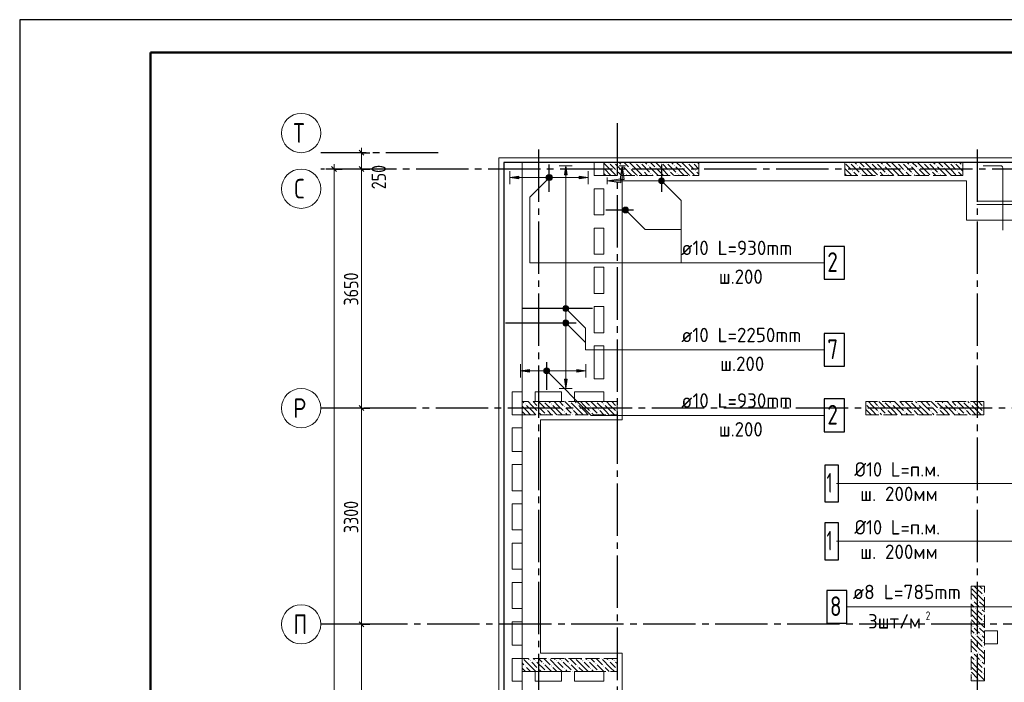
# Model space of a CAD drawing. Header units: millimetres. Extents: x 0 to 43617, y 0 to 59400.
# Tile 23 of 30: x 0 to 15039, y 49285 to 59400. Entities that reach past the tile are written whole.
import ezdxf

# ---------------------------------------------------------------- set-up
doc = ezdxf.new("R2010")
doc.units = ezdxf.units.MM
doc.linetypes.add('______2', pattern=[270, 200, -70])
doc.linetypes.add('______5', pattern=[1100, 800, -100, 100, -100])
for name, color, linetype, lineweight in [('Standard', 7, 'Continuous', 25), ('ЖБ Пилон', 180, 'Continuous', 25), ('Обрамление П-обр. равн.', 7, 'Continuous', 25), ('Обрамление проемов стержнями', 7, 'Continuous', 25), ('Оси', 40, '______5', 18), ('Позиционная метка линия выноска', 7, 'Continuous', 13), ('Позиционная метка номер позиции', 7, 'Continuous', 13), ('Фиксатор', 7, 'Continuous', 25)]:
    doc.layers.add(name, color=color, linetype=linetype, lineweight=lineweight)
doc.layers.add('ЖБ Перекрытие верхний уровень', color=7, linetype='Continuous', lineweight=25, true_color=0xe0e0ff)
doc.styles.add('GOST 2.304-81', font='txt')
doc.styles.add('ISOCPEUR', font='txt')

msp = doc.modelspace()

# ---------------------------------------------------------------- hatches: boundary and pattern name
at = {"layer": 'ЖБ Пилон', "linetype": 'Continuous', "lineweight": 18, "transparency": 33554687}
for points in [[(8994, 57213), (9001, 57220), (9007, 57213), (9001, 57207)], [(9074, 57213), (9081, 57220), (9087, 57213), (9081, 57207)], [(9194, 57173), (9201, 57180), (9207, 57173), (9201, 57167)], [(9394, 57213), (9401, 57220), (9407, 57213), (9401, 57207)], [(9474, 57213), (9481, 57220), (9487, 57213), (9481, 57207)], [(9594, 57173), (9601, 57180), (9607, 57173), (9601, 57167)], [(9794, 57213), (9801, 57220), (9807, 57213), (9801, 57207)], [(9874, 57213), (9881, 57220), (9887, 57213), (9881, 57207)], [(9994, 57173), (10001, 57180), (10007, 57173), (10001, 57167)], [(10194, 57213), (10201, 57220), (10207, 57213), (10201, 57207)], [(10274, 57213), (10281, 57220), (10287, 57213), (10281, 57207)], [(12604, 57217), (12607, 57213), (12604, 57210)], [(12674, 57213), (12681, 57220), (12687, 57213), (12681, 57207)], [(12794, 57173), (12801, 57180), (12807, 57173), (12801, 57167)], [(12994, 57213), (13001, 57220), (13007, 57213), (13001, 57207)], [(13074, 57213), (13081, 57220), (13087, 57213), (13081, 57207)], [(13194, 57173), (13201, 57180), (13207, 57173), (13201, 57167)], [(13394, 57213), (13401, 57220), (13407, 57213), (13401, 57207)], [(13474, 57213), (13481, 57220), (13487, 57213), (13481, 57207)], [(13594, 57173), (13601, 57180), (13607, 57173), (13601, 57167)], [(13794, 57213), (13801, 57220), (13807, 57213), (13801, 57207)], [(13874, 57213), (13881, 57220), (13887, 57213), (13881, 57207)], [(13994, 57173), (14001, 57180), (14007, 57173), (14001, 57167)], [(14194, 57213), (14201, 57220), (14207, 57213), (14201, 57207)], [(14274, 57213), (14281, 57220), (14287, 57213), (14281, 57207)], [(14394, 57173), (14401, 57180), (14404, 57177), (14404, 57170), (14401, 57167)], [(8924, 57137), (8927, 57133), (8924, 57130)], [(9114, 57093), (9121, 57100), (9127, 57093), (9121, 57087)], [(9234, 57053), (9241, 57060), (9247, 57053), (9241, 57047)], [(9314, 57133), (9321, 57140), (9327, 57133), (9321, 57127)], [(9514, 57093), (9521, 57100), (9527, 57093), (9521, 57087)], [(9634, 57053), (9641, 57060), (9647, 57053), (9641, 57047)], [(9714, 57133), (9721, 57140), (9727, 57133), (9721, 57127)], [(9914, 57093), (9921, 57100), (9927, 57093), (9921, 57087)], [(10034, 57053), (10041, 57060), (10047, 57053), (10041, 57047)], [(10114, 57133), (10121, 57140), (10127, 57133), (10121, 57127)], [(10314, 57093), (10321, 57100), (10327, 57093), (10321, 57087)], [(12714, 57093), (12721, 57100), (12727, 57093), (12721, 57087)], [(12834, 57053), (12841, 57060), (12847, 57053), (12841, 57047)], [(12914, 57133), (12921, 57140), (12927, 57133), (12921, 57127)], [(13114, 57093), (13121, 57100), (13127, 57093), (13121, 57087)], [(13234, 57053), (13241, 57060), (13247, 57053), (13241, 57047)], [(13314, 57133), (13321, 57140), (13327, 57133), (13321, 57127)], [(13514, 57093), (13521, 57100), (13527, 57093), (13521, 57087)], [(13634, 57053), (13641, 57060), (13647, 57053), (13641, 57047)], [(13714, 57133), (13721, 57140), (13727, 57133), (13721, 57127)], [(13914, 57093), (13921, 57100), (13927, 57093), (13921, 57087)], [(14034, 57053), (14041, 57060), (14047, 57053), (14041, 57047)], [(14114, 57133), (14121, 57140), (14127, 57133), (14121, 57127)], [(14314, 57093), (14321, 57100), (14327, 57093), (14321, 57087)], [(7714, 53533), (7721, 53540), (7727, 53533), (7721, 53527)], [(8004, 53570), (8001, 53567), (7998, 53570)], [(8114, 53533), (8121, 53540), (8127, 53533), (8121, 53527)], [(8404, 53570), (8401, 53567), (8398, 53570)], [(8514, 53533), (8521, 53540), (8527, 53533), (8521, 53527)], [(8804, 53570), (8801, 53567), (8798, 53570)], [(8914, 53533), (8921, 53540), (8927, 53533), (8921, 53527)], [(13204, 53570), (13201, 53567), (13198, 53570)], [(13314, 53533), (13321, 53540), (13327, 53533), (13321, 53527)], [(13604, 53570), (13601, 53567), (13598, 53570)], [(13714, 53533), (13721, 53540), (13727, 53533), (13721, 53527)], [(14004, 53570), (14001, 53567), (13998, 53570)], [(14114, 53533), (14121, 53540), (14127, 53533), (14121, 53527)], [(14404, 53570), (14401, 53567), (14398, 53570)], [(14514, 53533), (14521, 53540), (14527, 53533), (14521, 53527)], [(7914, 53493), (7921, 53500), (7927, 53493), (7921, 53487)], [(7914, 53413), (7921, 53420), (7927, 53413), (7921, 53407)], [(8034, 53453), (8041, 53460), (8047, 53453), (8041, 53447)], [(8314, 53493), (8321, 53500), (8327, 53493), (8321, 53487)], [(8314, 53413), (8321, 53420), (8327, 53413), (8321, 53407)], [(8434, 53453), (8441, 53460), (8447, 53453), (8441, 53447)], [(8714, 53493), (8721, 53500), (8727, 53493), (8721, 53487)], [(8714, 53413), (8721, 53420), (8727, 53413), (8721, 53407)], [(8834, 53453), (8841, 53460), (8847, 53453), (8841, 53447)], [(9114, 53493), (9121, 53500), (9124, 53497), (9124, 53490), (9121, 53487)], [(9114, 53413), (9121, 53420), (9124, 53417), (9124, 53410), (9121, 53407)], [(12924, 53537), (12927, 53533), (12924, 53530)], [(13114, 53493), (13121, 53500), (13127, 53493), (13121, 53487)], [(13114, 53413), (13121, 53420), (13127, 53413), (13121, 53407)], [(13234, 53453), (13241, 53460), (13247, 53453), (13241, 53447)], [(13514, 53493), (13521, 53500), (13527, 53493), (13521, 53487)], [(13514, 53413), (13521, 53420), (13527, 53413), (13521, 53407)], [(13634, 53453), (13641, 53460), (13647, 53453), (13641, 53447)], [(13914, 53493), (13921, 53500), (13927, 53493), (13921, 53487)], [(13914, 53413), (13921, 53420), (13927, 53413), (13921, 53407)], [(14034, 53453), (14041, 53460), (14047, 53453), (14041, 53447)], [(14314, 53493), (14321, 53500), (14327, 53493), (14321, 53487)], [(14314, 53413), (14321, 53420), (14327, 53413), (14321, 53407)], [(14434, 53453), (14441, 53460), (14447, 53453), (14441, 53447)], [(14714, 53493), (14721, 53500), (14724, 53497), (14724, 53490), (14721, 53487)], [(14714, 53413), (14721, 53420), (14724, 53417), (14724, 53410), (14721, 53407)], [(8034, 53373), (8041, 53380), (8047, 53373), (8044, 53370), (8038, 53370)], [(8434, 53373), (8441, 53380), (8447, 53373), (8444, 53370), (8438, 53370)], [(8834, 53373), (8841, 53380), (8847, 53373), (8844, 53370), (8838, 53370)], [(13234, 53373), (13241, 53380), (13247, 53373), (13244, 53370), (13238, 53370)], [(13634, 53373), (13641, 53380), (13647, 53373), (13644, 53370), (13638, 53370)], [(14034, 53373), (14041, 53380), (14047, 53373), (14044, 53370), (14038, 53370)], [(14434, 53373), (14441, 53380), (14447, 53373), (14444, 53370), (14438, 53370)], [(14714, 50693), (14721, 50700), (14727, 50693), (14721, 50687)], [(14554, 50533), (14561, 50540), (14567, 50533), (14561, 50527)], [(14634, 50533), (14641, 50540), (14647, 50533), (14641, 50527)], [(14714, 50613), (14721, 50620), (14727, 50613), (14721, 50607)], [(14594, 50413), (14601, 50420), (14607, 50413), (14601, 50407)], [(14674, 50413), (14681, 50420), (14687, 50413), (14681, 50407)], [(14714, 50293), (14721, 50300), (14727, 50293), (14721, 50287)], [(14554, 50133), (14561, 50140), (14567, 50133), (14561, 50127)], [(14634, 50133), (14641, 50140), (14647, 50133), (14641, 50127)], [(14714, 50213), (14721, 50220), (14727, 50213), (14721, 50207)], [(14594, 50013), (14601, 50020), (14607, 50013), (14601, 50007)], [(14674, 50013), (14681, 50020), (14687, 50013), (14681, 50007)], [(14714, 49893), (14721, 49900), (14727, 49893), (14721, 49887)], [(14714, 49813), (14721, 49820), (14727, 49813), (14721, 49807)], [(7684, 49650), (7681, 49647), (7678, 49650)], [(8084, 49650), (8081, 49647), (8078, 49650)], [(8484, 49650), (8481, 49647), (8478, 49650)], [(8884, 49650), (8881, 49647), (8878, 49650)], [(14554, 49733), (14561, 49740), (14567, 49733), (14561, 49727)], [(14634, 49733), (14641, 49740), (14647, 49733), (14641, 49727)], [(7714, 49533), (7721, 49540), (7727, 49533), (7721, 49527)], [(7794, 49613), (7801, 49620), (7807, 49613), (7801, 49607)], [(7874, 49613), (7881, 49620), (7887, 49613), (7881, 49607)], [(7914, 49493), (7921, 49500), (7927, 49493), (7921, 49487)], [(7994, 49573), (8001, 49580), (8007, 49573), (8001, 49567)], [(8114, 49533), (8121, 49540), (8127, 49533), (8121, 49527)], [(8194, 49613), (8201, 49620), (8207, 49613), (8201, 49607)], [(8274, 49613), (8281, 49620), (8287, 49613), (8281, 49607)], [(8314, 49493), (8321, 49500), (8327, 49493), (8321, 49487)], [(8394, 49573), (8401, 49580), (8407, 49573), (8401, 49567)], [(8514, 49533), (8521, 49540), (8527, 49533), (8521, 49527)], [(8594, 49613), (8601, 49620), (8607, 49613), (8601, 49607)], [(8674, 49613), (8681, 49620), (8687, 49613), (8681, 49607)], [(8714, 49493), (8721, 49500), (8727, 49493), (8721, 49487)], [(8794, 49573), (8801, 49580), (8807, 49573), (8801, 49567)], [(8914, 49533), (8921, 49540), (8927, 49533), (8921, 49527)], [(8994, 49613), (9001, 49620), (9007, 49613), (9001, 49607)], [(9074, 49613), (9081, 49620), (9087, 49613), (9081, 49607)], [(9114, 49493), (9121, 49500), (9124, 49497), (9124, 49490), (9121, 49487)], [(14594, 49613), (14601, 49620), (14607, 49613), (14601, 49607)], [(14674, 49613), (14681, 49620), (14687, 49613), (14681, 49607)], [(14714, 49493), (14721, 49500), (14727, 49493), (14721, 49487)], [(8034, 49453), (8041, 49460), (8047, 49453), (8044, 49450), (8038, 49450)], [(8434, 49453), (8441, 49460), (8447, 49453), (8444, 49450), (8438, 49450)], [(8834, 49453), (8841, 49460), (8847, 49453), (8844, 49450), (8838, 49450)], [(14554, 49333), (14561, 49340), (14567, 49333), (14561, 49327)], [(14634, 49333), (14641, 49340), (14647, 49333), (14641, 49327)], [(14714, 49413), (14721, 49420), (14727, 49413), (14721, 49407)]]:
    msp.add_hatch(color=7, dxfattribs=at).paths.add_polyline_path(points, flags=16)
at = {"layer": 'Обрамление П-обр. равн.', "linetype": 'Continuous', "lineweight": 13, "transparency": 33554687}
for points in [[(8360, 57030), (8340, 57170), (8320, 57030)], [(8045, 56968), (8045, 57013), (8039, 56990)], [(8045, 57013), (8061, 56951), (8061, 57029)], [(8045, 57013), (8045, 56968), (8061, 56951)], [(8061, 57029), (8084, 56945), (8084, 57035)], [(8061, 57029), (8061, 56951), (8084, 56945)], [(8084, 57035), (8084, 56945), (8107, 56951)], [(8084, 57035), (8107, 56951), (8107, 57029)], [(8107, 57029), (8107, 56951), (8123, 56968)], [(8107, 57029), (8123, 56968), (8123, 57013)], [(8123, 57013), (8123, 56968), (8129, 56990)], [(8544, 56970), (8684, 56990), (8544, 57010)], [(8295, 54770), (8385, 54770), (8379, 54793)], [(8295, 54770), (8379, 54793), (8301, 54793)], [(8301, 54748), (8385, 54770), (8295, 54770)], [(8301, 54793), (8379, 54793), (8363, 54809)], [(8301, 54793), (8363, 54809), (8318, 54809)], [(8301, 54748), (8379, 54748), (8385, 54770)], [(8318, 54731), (8379, 54748), (8301, 54748)], [(8318, 54809), (8363, 54809), (8340, 54815)], [(8318, 54731), (8363, 54731), (8379, 54748)], [(8363, 54731), (8318, 54731), (8340, 54725)], [(8010, 54018), (8010, 54063), (8004, 54040)], [(8010, 54063), (8026, 54001), (8026, 54079)], [(8010, 54063), (8010, 54018), (8026, 54001)], [(8026, 54079), (8049, 53995), (8049, 54085)], [(8026, 54079), (8026, 54001), (8049, 53995)], [(8049, 54085), (8049, 53995), (8071, 54001)], [(8049, 54085), (8071, 54001), (8071, 54079)], [(8071, 54079), (8071, 54001), (8088, 54018)], [(8071, 54079), (8088, 54018), (8088, 54063)], [(8088, 54063), (8088, 54018), (8094, 54040)], [(8509, 54020), (8649, 54040), (8509, 54060)]]:
    msp.add_hatch(color=7, dxfattribs=at).paths.add_polyline_path(points)
for points in [[(7624, 56970), (7484, 56990), (7624, 57010)], [(7789, 54020), (7649, 54040), (7789, 54060)], [(8360, 53910), (8340, 53770), (8320, 53910)]]:
    msp.add_hatch(color=7, dxfattribs=at).paths.add_polyline_path(points, flags=16)
at = {"layer": 'Позиционная метка линия выноска', "linetype": 'Continuous', "lineweight": 13, "transparency": 33554687}
msp.add_hatch(color=7, dxfattribs=at).paths.add_polyline_path([(9174, 56960), (9204, 57170), (9234, 56960)], flags=16)
msp.add_hatch(color=7, dxfattribs=at).paths.add_polyline_path([(9184, 56970), (8974, 56940), (9184, 56910)])
at = {"layer": 'Позиционная метка номер позиции', "linetype": 'Continuous', "lineweight": 13, "transparency": 33554687}
for points in [[(8126, 56958), (8062, 57022), (8051, 57001)], [(8126, 56958), (8051, 57001), (8105, 56947)], [(8105, 56947), (8051, 57001), (8051, 56979)], [(8137, 56979), (8083, 57033), (8062, 57022)], [(8137, 56979), (8062, 57022), (8126, 56958)], [(8137, 57001), (8105, 57033), (8083, 57033)], [(8137, 57001), (8083, 57033), (8137, 56979)], [(8105, 57033), (8137, 57001), (8126, 57022)], [(8105, 56947), (8051, 56979), (8083, 56947)], [(8083, 56947), (8051, 56979), (8062, 56958)], [(9761, 56951), (9793, 56983), (9772, 56972)], [(9793, 56983), (9761, 56951), (9761, 56929)], [(9793, 56983), (9761, 56929), (9815, 56983)], [(9815, 56983), (9761, 56929), (9772, 56908)], [(9815, 56983), (9772, 56908), (9836, 56972)], [(9836, 56972), (9772, 56908), (9793, 56897)], [(9836, 56972), (9793, 56897), (9847, 56951)], [(9847, 56951), (9793, 56897), (9815, 56897)], [(9847, 56951), (9815, 56897), (9847, 56929)], [(9847, 56929), (9815, 56897), (9836, 56908)], [(9211, 56506), (9243, 56538), (9222, 56527)], [(9243, 56538), (9211, 56506), (9211, 56484)], [(9243, 56538), (9211, 56484), (9265, 56538)], [(9265, 56538), (9211, 56484), (9222, 56463)], [(9265, 56538), (9222, 56463), (9286, 56527)], [(9286, 56527), (9222, 56463), (9243, 56452)], [(9286, 56527), (9243, 56452), (9297, 56506)], [(9297, 56506), (9243, 56452), (9265, 56452)], [(9297, 56506), (9265, 56452), (9297, 56484)], [(9297, 56484), (9265, 56452), (9286, 56463)], [(8297, 55001), (8329, 55033), (8308, 55022)], [(8329, 55033), (8297, 55001), (8297, 54979)], [(8329, 55033), (8297, 54979), (8352, 55033)], [(8352, 55033), (8297, 54979), (8308, 54958)], [(8352, 55033), (8308, 54958), (8372, 55022)], [(8372, 55022), (8308, 54958), (8329, 54947)], [(8372, 55022), (8329, 54947), (8383, 55001)], [(8383, 55001), (8329, 54947), (8352, 54947)], [(8383, 55001), (8352, 54947), (8383, 54979)], [(8383, 54979), (8352, 54947), (8372, 54958)], [(8297, 54781), (8329, 54813), (8308, 54802)], [(8329, 54813), (8297, 54781), (8297, 54759)], [(8329, 54813), (8297, 54759), (8352, 54813)], [(8352, 54813), (8297, 54759), (8308, 54738)], [(8352, 54813), (8308, 54738), (8372, 54802)], [(8372, 54802), (8308, 54738), (8329, 54727)], [(8372, 54802), (8329, 54727), (8383, 54781)], [(8383, 54781), (8329, 54727), (8352, 54727)], [(8383, 54781), (8352, 54727), (8383, 54759)], [(8383, 54759), (8352, 54727), (8372, 54738)], [(8006, 54051), (8038, 54083), (8017, 54072)], [(8038, 54083), (8006, 54051), (8006, 54029)], [(8038, 54083), (8006, 54029), (8060, 54083)], [(8060, 54083), (8006, 54029), (8017, 54008)], [(8060, 54083), (8017, 54008), (8081, 54072)], [(8081, 54072), (8017, 54008), (8038, 53997)], [(8081, 54072), (8038, 53997), (8092, 54051)], [(8092, 54051), (8038, 53997), (8060, 53997)], [(8092, 54051), (8060, 53997), (8092, 54029)], [(8092, 54029), (8060, 53997), (8081, 54008)]]:
    msp.add_hatch(color=7, dxfattribs=at).paths.add_polyline_path(points)

# ---------------------------------------------------------------- linework, layer by layer
at = {"layer": 'Standard', "color": 251, "linetype": 'Continuous', "lineweight": -3, "true_color": 0x656565, "transparency": 33554687}
for p, q in [((5221, 57370), (4700, 57370)), ((5221, 57370), (5096, 57370)), ((5221, 57370), (5346, 57370)), ((4802, 57120), (4677, 57120)), ((5221, 57120), (4700, 57120)), ((4802, 57120), (4927, 57120)), ((4802, 57120), (4802, 57120)), ((5221, 57120), (5096, 57120)), ((5221, 57120), (5346, 57120)), ((5221, 53470), (5096, 53470)), ((5221, 53470), (5346, 53470)), ((5221, 50170), (5096, 50170)), ((5221, 50170), (5346, 50170))]:
    msp.add_line(p, q, dxfattribs=at)
at = {"layer": 'Standard', "color": 7, "linetype": 'Continuous', "lineweight": 25, "transparency": 33554687}
for p, q in [((5258, 57333), (5183, 57408)), ((4839, 57083), (4764, 57158)), ((5258, 57083), (5183, 57158)), ((5258, 53433), (5183, 53508)), ((5258, 50133), (5183, 50208))]:
    msp.add_line(p, q, dxfattribs=at)
at = {"layer": 'Standard', "color": 7, "linetype": 'Continuous', "lineweight": 13, "transparency": 33554687}
for p, q in [((5221, 57370), (5221, 57445)), ((5221, 57120), (5221, 57370)), ((4802, 57120), (4802, 57195)), ((5221, 53470), (5221, 57120)), ((5221, 50170), (5221, 53470)), ((5221, 46250), (5221, 50170))]:
    msp.add_line(p, q, dxfattribs=at)
msp.add_lwpolyline([(0, 0), (42000, 0), (42000, 59400), (0, 59400), (0, 0)], close=True, dxfattribs=at)
for points in [[(42000, 59400), (0, 59400), (0, 0), (42000, 0), (42000, 59400)], [(42000, 59400), (0, 59400), (0, 0), (42000, 0), (42000, 59400)], [(7674, 10380), (33074, 10380), (33074, 57220), (7674, 57220), (7674, 10380)], [(4802, 10630), (4802, 33448), (4802, 33448), (4802, 57120)]]:
    msp.add_lwpolyline(points, dxfattribs=at)
at = {"layer": 'Standard', "color": 7, "linetype": 'Continuous', "lineweight": 25, "transparency": 33554687}
for points in [[(42000, 59400), (0, 59400), (0, 0), (42000, 0), (42000, 59400)], [(7394, 10100), (33074, 10100), (33074, 57220), (7394, 57220), (7394, 10100)]]:
    msp.add_lwpolyline(points, dxfattribs=at)
at = {"layer": 'Standard', "color": 7, "linetype": 'Continuous', "lineweight": 50, "transparency": 33554687}
msp.add_lwpolyline([(2000, 58900), (41500, 58900), (41500, 500), (2000, 500), (2000, 58900)], close=True, dxfattribs=at)
at = {"layer": 'Standard', "color": 254, "linetype": 'Continuous', "lineweight": 18, "true_color": 0xc4c4ff, "transparency": 33554687}
msp.add_lwpolyline([(7319, 10025), (33145, 10025), (33145, 57291), (7319, 57291), (7319, 10025)], dxfattribs=at)
at = {"layer": 'Standard', "color": 251, "linetype": 'Continuous', "lineweight": -3, "true_color": 0x656565, "transparency": 33554687}
for points in [[(5221, 53470), (5204, 53470), (5204, 53470), (4700, 53470)], [(5221, 50170), (5204, 50170), (5204, 50170), (5204, 50170), (5204, 50170), (4700, 50170)]]:
    msp.add_lwpolyline(points, dxfattribs=at)
at = {"layer": 'ЖБ Перекрытие верхний уровень', "color": 7, "linetype": 'Continuous', "lineweight": 18, "transparency": 33554687}
for p, q in [((8774, 57220), (7394, 57220)), ((7394, 57220), (7394, 28680)), ((8774, 57020), (8774, 57220)), ((22354, 57220), (8924, 57220)), ((8924, 57220), (8924, 57020)), ((8924, 57020), (8774, 57020)), ((8774, 56820), (8924, 56820)), ((8774, 56420), (8774, 56820)), ((8924, 56820), (8924, 56420)), ((8924, 56420), (8774, 56420)), ((8774, 55820), (8774, 56220)), ((8774, 56220), (8924, 56220)), ((8924, 56220), (8924, 55820)), ((8924, 55820), (8774, 55820)), ((8774, 55220), (8774, 55620)), ((8774, 55620), (8924, 55620)), ((8924, 55620), (8924, 55220)), ((8924, 55220), (8774, 55220)), ((8774, 54620), (8774, 55020)), ((8774, 55020), (8924, 55020)), ((8924, 55020), (8924, 54620)), ((8924, 54620), (8774, 54620)), ((8774, 53920), (8774, 54420)), ((8774, 54420), (8924, 54420)), ((8924, 54420), (8924, 53920)), ((8924, 53920), (8774, 53920)), ((7524, 53720), (7674, 53720)), ((7524, 53370), (7524, 53720)), ((7674, 53720), (7674, 53370)), ((7874, 53570), (7874, 53720)), ((7874, 53720), (8274, 53720)), ((8274, 53720), (8274, 53570)), ((8474, 53570), (8474, 53720)), ((8474, 53720), (8924, 53720)), ((8924, 53720), (8924, 53570)), ((8274, 53570), (7874, 53570)), ((8924, 53570), (8474, 53570)), ((7674, 53370), (7524, 53370)), ((7524, 52810), (7524, 53170)), ((7524, 53170), (7674, 53170)), ((7674, 53170), (7674, 52810)), ((7674, 52810), (7524, 52810)), ((7524, 52210), (7524, 52610)), ((7524, 52610), (7674, 52610)), ((7674, 52610), (7674, 52210)), ((7674, 52210), (7524, 52210)), ((7524, 51610), (7524, 52010)), ((7524, 52010), (7674, 52010)), ((7674, 52010), (7674, 51610)), ((7674, 51610), (7524, 51610)), ((7524, 51010), (7524, 51410)), ((7524, 51410), (7674, 51410)), ((7674, 51410), (7674, 51010)), ((7674, 51010), (7524, 51010)), ((7524, 50810), (7674, 50810)), ((7524, 50410), (7524, 50810)), ((7674, 50810), (7674, 50410)), ((7674, 50410), (7524, 50410)), ((7524, 49850), (7524, 50210)), ((7524, 50210), (7674, 50210)), ((7674, 50210), (7674, 49850)), ((14934, 50070), (14734, 50070)), ((14734, 50070), (14734, 49870)), ((14934, 49870), (14934, 50070)), ((7674, 49850), (7524, 49850)), ((14734, 49870), (14934, 49870)), ((7524, 49300), (7524, 49650)), ((7524, 49650), (7674, 49650)), ((7674, 49650), (7674, 49300)), ((7874, 49300), (7874, 49450)), ((7874, 49450), (8274, 49450)), ((8274, 49450), (8274, 49300)), ((8474, 49300), (8474, 49450)), ((8474, 49450), (8924, 49450)), ((8924, 49450), (8924, 49300)), ((7674, 49300), (7524, 49300)), ((8274, 49300), (7874, 49300)), ((8924, 49300), (8474, 49300))]:
    msp.add_line(p, q, dxfattribs=at)
at = {"layer": 'ЖБ Пилон', "color": 253, "linetype": '______2', "lineweight": 13, "true_color": 0xa0a0a0, "transparency": 33554687}
for p, q in [((10374, 57220), (8924, 57220)), ((8924, 57220), (8924, 57020)), ((10374, 57020), (10374, 57220)), ((14404, 57220), (12604, 57220)), ((12604, 57220), (12604, 57020)), ((14404, 57020), (14404, 57220)), ((8924, 57020), (10374, 57020)), ((12604, 57020), (14404, 57020)), ((9124, 53570), (7674, 53570)), ((7674, 53570), (7674, 53370)), ((9124, 53370), (9124, 53570)), ((14724, 53570), (12924, 53570)), ((12924, 53570), (12924, 53370)), ((14724, 53370), (14724, 53570)), ((7674, 53370), (9124, 53370)), ((12924, 53370), (14724, 53370)), ((14534, 50755), (14534, 49305)), ((14734, 50755), (14534, 50755)), ((14734, 49305), (14734, 50755)), ((9124, 49650), (7674, 49650)), ((7674, 49650), (7674, 49450)), ((9124, 49450), (9124, 49650)), ((7674, 49450), (9124, 49450)), ((14534, 49305), (14734, 49305))]:
    msp.add_line(p, q, dxfattribs=at)
at = {"layer": 'ЖБ Пилон', "color": 9, "linetype": 'Continuous', "lineweight": 18, "true_color": 0xc7c7c7, "transparency": 33554687}
for p, q in [((9021, 57113), (8924, 57210)), ((9021, 57193), (9101, 57113)), ((9101, 57193), (9221, 57073)), ((9154, 57220), (9181, 57193)), ((9341, 57033), (9221, 57153)), ((9234, 57220), (9301, 57153)), ((9421, 57113), (9314, 57220)), ((9421, 57193), (9501, 57113)), ((9501, 57193), (9621, 57073)), ((9554, 57220), (9581, 57193)), ((9741, 57033), (9621, 57153)), ((9634, 57220), (9701, 57153)), ((9821, 57113), (9714, 57220)), ((9821, 57193), (9901, 57113)), ((9901, 57193), (10021, 57073)), ((9954, 57220), (9981, 57193)), ((10141, 57033), (10021, 57153)), ((10034, 57220), (10101, 57153)), ((10221, 57113), (10114, 57220)), ((10221, 57193), (10301, 57113)), ((10301, 57193), (10374, 57120)), ((10354, 57220), (10374, 57200)), ((12621, 57193), (12701, 57113)), ((12701, 57193), (12821, 57073)), ((12754, 57220), (12781, 57193)), ((12941, 57033), (12821, 57153)), ((12834, 57220), (12901, 57153)), ((13021, 57113), (12914, 57220)), ((13021, 57193), (13101, 57113)), ((13101, 57193), (13221, 57073)), ((13154, 57220), (13181, 57193)), ((13341, 57033), (13221, 57153)), ((13234, 57220), (13301, 57153)), ((13421, 57113), (13314, 57220)), ((13421, 57193), (13501, 57113)), ((13501, 57193), (13621, 57073)), ((13554, 57220), (13581, 57193)), ((13741, 57033), (13621, 57153)), ((13634, 57220), (13701, 57153)), ((13821, 57113), (13714, 57220)), ((13821, 57193), (13901, 57113)), ((13901, 57193), (14021, 57073)), ((13954, 57220), (13981, 57193)), ((14141, 57033), (14021, 57153)), ((14034, 57220), (14101, 57153)), ((14221, 57113), (14114, 57220)), ((14221, 57193), (14301, 57113)), ((14301, 57193), (14404, 57090)), ((14354, 57220), (14381, 57193)), ((8941, 57033), (8924, 57050)), ((8941, 57113), (9021, 57033)), ((8941, 57033), (8954, 57020)), ((9021, 57113), (9101, 57033)), ((9021, 57033), (9034, 57020)), ((9181, 57033), (9141, 57073)), ((9194, 57020), (9181, 57033)), ((9261, 57033), (9274, 57020)), ((9341, 57113), (9421, 57033)), ((9341, 57033), (9354, 57020)), ((9421, 57113), (9501, 57033)), ((9421, 57033), (9434, 57020)), ((9581, 57033), (9541, 57073)), ((9594, 57020), (9581, 57033)), ((9661, 57033), (9674, 57020)), ((9741, 57113), (9821, 57033)), ((9741, 57033), (9754, 57020)), ((9821, 57113), (9901, 57033)), ((9821, 57033), (9834, 57020)), ((9981, 57033), (9941, 57073)), ((9994, 57020), (9981, 57033)), ((10061, 57033), (10074, 57020)), ((10141, 57113), (10221, 57033)), ((10141, 57033), (10154, 57020)), ((10221, 57113), (10301, 57033)), ((10221, 57033), (10234, 57020)), ((10374, 57040), (10341, 57073)), ((12621, 57113), (12604, 57130)), ((12604, 57050), (12621, 57033)), ((12621, 57113), (12701, 57033)), ((12621, 57033), (12634, 57020)), ((12781, 57033), (12741, 57073)), ((12794, 57020), (12781, 57033)), ((12861, 57033), (12874, 57020)), ((12941, 57113), (13021, 57033)), ((12941, 57033), (12954, 57020)), ((13021, 57113), (13101, 57033)), ((13021, 57033), (13034, 57020)), ((13181, 57033), (13141, 57073)), ((13194, 57020), (13181, 57033)), ((13261, 57033), (13274, 57020)), ((13341, 57113), (13421, 57033)), ((13341, 57033), (13354, 57020)), ((13421, 57113), (13501, 57033)), ((13421, 57033), (13434, 57020)), ((13581, 57033), (13541, 57073)), ((13594, 57020), (13581, 57033)), ((13661, 57033), (13674, 57020)), ((13741, 57113), (13821, 57033)), ((13741, 57033), (13754, 57020)), ((13821, 57113), (13901, 57033)), ((13821, 57033), (13834, 57020)), ((13981, 57033), (13941, 57073)), ((13994, 57020), (13981, 57033)), ((14061, 57033), (14074, 57020)), ((14141, 57113), (14221, 57033)), ((14141, 57033), (14154, 57020)), ((14221, 57113), (14301, 57033)), ((14221, 57033), (14234, 57020)), ((14381, 57033), (14341, 57073)), ((14394, 57020), (14381, 57033)), ((7684, 53570), (7701, 53553)), ((7821, 53513), (7764, 53570)), ((7844, 53570), (7901, 53513)), ((7924, 53570), (8021, 53473)), ((8141, 53433), (8021, 53553)), ((8084, 53570), (8101, 53553)), ((8221, 53513), (8164, 53570)), ((8244, 53570), (8301, 53513)), ((8324, 53570), (8421, 53473)), ((8541, 53433), (8421, 53553)), ((8484, 53570), (8501, 53553)), ((8621, 53513), (8564, 53570)), ((8644, 53570), (8701, 53513)), ((8724, 53570), (8821, 53473)), ((8941, 53433), (8821, 53553)), ((8884, 53570), (8901, 53553)), ((9021, 53513), (8964, 53570)), ((9044, 53570), (9101, 53513)), ((13021, 53513), (12964, 53570)), ((13044, 53570), (13101, 53513)), ((13124, 53570), (13221, 53473)), ((13341, 53433), (13221, 53553)), ((13284, 53570), (13301, 53553)), ((13421, 53513), (13364, 53570)), ((13444, 53570), (13501, 53513)), ((13524, 53570), (13621, 53473)), ((13741, 53433), (13621, 53553)), ((13684, 53570), (13701, 53553)), ((13821, 53513), (13764, 53570)), ((13844, 53570), (13901, 53513)), ((13924, 53570), (14021, 53473)), ((14141, 53433), (14021, 53553)), ((14084, 53570), (14101, 53553)), ((14221, 53513), (14164, 53570)), ((14244, 53570), (14301, 53513)), ((14324, 53570), (14421, 53473)), ((14541, 53433), (14421, 53553)), ((14484, 53570), (14501, 53553)), ((14621, 53513), (14564, 53570)), ((14644, 53570), (14701, 53513)), ((7741, 53433), (7674, 53500)), ((7674, 53420), (7724, 53370)), ((7741, 53513), (7821, 53433)), ((7741, 53433), (7804, 53370)), ((7821, 53513), (7901, 53433)), ((7821, 53433), (7884, 53370)), ((7981, 53433), (7941, 53473)), ((7941, 53393), (7964, 53370)), ((8021, 53393), (7981, 53433)), ((8061, 53433), (8124, 53370)), ((8141, 53513), (8221, 53433)), ((8141, 53433), (8204, 53370)), ((8221, 53513), (8301, 53433)), ((8221, 53433), (8284, 53370)), ((8381, 53433), (8341, 53473)), ((8341, 53393), (8364, 53370)), ((8421, 53393), (8381, 53433)), ((8461, 53433), (8524, 53370)), ((8541, 53513), (8621, 53433)), ((8541, 53433), (8604, 53370)), ((8621, 53513), (8701, 53433)), ((8621, 53433), (8684, 53370)), ((8781, 53433), (8741, 53473)), ((8741, 53393), (8764, 53370)), ((8821, 53393), (8781, 53433)), ((8861, 53433), (8924, 53370)), ((8941, 53513), (9021, 53433)), ((8941, 53433), (9004, 53370)), ((9021, 53513), (9101, 53433)), ((9021, 53433), (9084, 53370)), ((12941, 53433), (12924, 53450)), ((12941, 53513), (13021, 53433)), ((12941, 53433), (13004, 53370)), ((13021, 53513), (13101, 53433)), ((13021, 53433), (13084, 53370)), ((13181, 53433), (13141, 53473)), ((13141, 53393), (13164, 53370)), ((13221, 53393), (13181, 53433)), ((13261, 53433), (13324, 53370)), ((13341, 53513), (13421, 53433)), ((13341, 53433), (13404, 53370)), ((13421, 53513), (13501, 53433)), ((13421, 53433), (13484, 53370)), ((13581, 53433), (13541, 53473)), ((13541, 53393), (13564, 53370)), ((13621, 53393), (13581, 53433)), ((13661, 53433), (13724, 53370)), ((13741, 53513), (13821, 53433)), ((13741, 53433), (13804, 53370)), ((13821, 53513), (13901, 53433)), ((13821, 53433), (13884, 53370)), ((13981, 53433), (13941, 53473)), ((13941, 53393), (13964, 53370)), ((14021, 53393), (13981, 53433)), ((14061, 53433), (14124, 53370)), ((14141, 53513), (14221, 53433)), ((14141, 53433), (14204, 53370)), ((14221, 53513), (14301, 53433)), ((14221, 53433), (14284, 53370)), ((14381, 53433), (14341, 53473)), ((14341, 53393), (14364, 53370)), ((14421, 53393), (14381, 53433)), ((14461, 53433), (14524, 53370)), ((14541, 53513), (14621, 53433)), ((14541, 53433), (14604, 53370)), ((14621, 53513), (14701, 53433)), ((14621, 53433), (14684, 53370)), ((12924, 53370), (12924, 53370)), ((14541, 50713), (14621, 50633)), ((14621, 50713), (14579, 50755)), ((14621, 50713), (14701, 50633)), ((14659, 50755), (14701, 50713)), ((14541, 50633), (14534, 50640)), ((14534, 50560), (14541, 50553)), ((14541, 50633), (14621, 50553)), ((14621, 50633), (14734, 50520)), ((14534, 50480), (14581, 50433)), ((14621, 50313), (14534, 50400)), ((14621, 50473), (14581, 50513)), ((14661, 50433), (14621, 50473)), ((14621, 50393), (14701, 50313)), ((14661, 50513), (14734, 50440)), ((14701, 50393), (14734, 50360)), ((14541, 50233), (14534, 50240)), ((14541, 50313), (14621, 50233)), ((14541, 50233), (14621, 50153)), ((14621, 50313), (14701, 50233)), ((14621, 50233), (14734, 50120)), ((14534, 50160), (14541, 50153)), ((14534, 50080), (14581, 50033)), ((14621, 50073), (14581, 50113)), ((14661, 50113), (14734, 50040)), ((14621, 49913), (14534, 50000)), ((14661, 50033), (14621, 50073)), ((14621, 49993), (14701, 49913)), ((14701, 49993), (14734, 49960)), ((14541, 49833), (14534, 49840)), ((14541, 49913), (14621, 49833)), ((14541, 49833), (14621, 49753)), ((14621, 49913), (14701, 49833)), ((14621, 49833), (14734, 49720)), ((7821, 49513), (7701, 49633)), ((7764, 49650), (7781, 49633)), ((7861, 49633), (7844, 49650)), ((7924, 49650), (7981, 49593)), ((8004, 49650), (8101, 49553)), ((8221, 49513), (8101, 49633)), ((8164, 49650), (8181, 49633)), ((8261, 49633), (8244, 49650)), ((8324, 49650), (8381, 49593)), ((8404, 49650), (8501, 49553)), ((8621, 49513), (8501, 49633)), ((8564, 49650), (8581, 49633)), ((8661, 49633), (8644, 49650)), ((8724, 49650), (8781, 49593)), ((8804, 49650), (8901, 49553)), ((9021, 49513), (8901, 49633)), ((8964, 49650), (8981, 49633)), ((9061, 49633), (9044, 49650)), ((14534, 49760), (14541, 49753)), ((14534, 49680), (14581, 49633)), ((14621, 49673), (14581, 49713)), ((14661, 49633), (14621, 49673)), ((14661, 49713), (14734, 49640)), ((7674, 49580), (7701, 49553)), ((7724, 49450), (7674, 49500)), ((7741, 49513), (7804, 49450)), ((7821, 49593), (7901, 49513)), ((7821, 49513), (7884, 49450)), ((7901, 49593), (8021, 49473)), ((8124, 49450), (8021, 49553)), ((8141, 49513), (8204, 49450)), ((8221, 49593), (8301, 49513)), ((8221, 49513), (8284, 49450)), ((8301, 49593), (8421, 49473)), ((8524, 49450), (8421, 49553)), ((8541, 49513), (8604, 49450)), ((8621, 49593), (8701, 49513)), ((8621, 49513), (8684, 49450)), ((8701, 49593), (8821, 49473)), ((8924, 49450), (8821, 49553)), ((8941, 49513), (9004, 49450)), ((9021, 49593), (9101, 49513)), ((9021, 49513), (9084, 49450)), ((9101, 49593), (9124, 49570)), ((14621, 49513), (14534, 49600)), ((14541, 49513), (14621, 49433)), ((14621, 49593), (14701, 49513)), ((14621, 49513), (14701, 49433)), ((14701, 49593), (14734, 49560)), ((7964, 49450), (7941, 49473)), ((8364, 49450), (8341, 49473)), ((8764, 49450), (8741, 49473)), ((14541, 49433), (14534, 49440)), ((14534, 49360), (14541, 49353)), ((14541, 49433), (14621, 49353)), ((14621, 49433), (14734, 49320)), ((14589, 49305), (14581, 49313)), ((14661, 49313), (14669, 49305))]:
    msp.add_line(p, q, dxfattribs=at)
at = {"layer": 'Обрамление П-обр. равн.', "color": 7, "linetype": 'Continuous', "lineweight": 25, "transparency": 33554687}
for p, q in [((8084, 57190), (8084, 56770)), ((9804, 57190), (9804, 56770)), ((8954, 56495), (9374, 56495)), ((8749, 54990), (7669, 54990)), ((7419, 54770), (8499, 54770)), ((8049, 53750), (8049, 54170))]:
    msp.add_line(p, q, dxfattribs=at)
at = {"layer": 'Обрамление П-обр. равн.', "color": 251, "linetype": 'Continuous', "lineweight": 13, "true_color": 0x494949, "transparency": 33554687}
for p, q in [((8340, 57170), (8240, 57170)), ((8340, 57170), (8320, 57030)), ((8360, 57030), (8340, 57170)), ((8340, 57170), (8440, 57170)), ((8340, 57170), (8340, 57170)), ((7484, 56990), (7484, 57090)), ((7484, 56990), (7624, 57010)), ((7624, 57010), (7624, 56970)), ((8084, 57035), (8084, 57035)), ((8320, 57030), (8360, 57030)), ((8340, 54800), (8340, 57030)), ((8684, 56990), (8544, 57010)), ((8544, 57010), (8544, 56970)), ((8684, 56990), (8684, 57090)), ((7624, 56970), (7484, 56990)), ((7484, 56990), (7484, 56890)), ((7484, 56990), (7484, 56990)), ((7624, 56990), (8054, 56990)), ((8084, 56945), (8084, 56945)), ((8114, 56990), (8544, 56990)), ((8544, 56970), (8684, 56990)), ((8684, 56990), (8684, 56890)), ((8684, 56990), (8684, 56990)), ((8295, 54770), (8295, 54770)), ((8385, 54770), (8385, 54770)), ((8340, 53910), (8340, 54740)), ((7649, 54040), (7649, 54140)), ((7649, 54040), (7789, 54060)), ((7789, 54020), (7649, 54040)), ((7649, 54040), (7649, 53940)), ((7649, 54040), (7649, 54040)), ((7789, 54060), (7789, 54020)), ((7789, 54040), (8019, 54040)), ((8049, 54085), (8049, 54085)), ((8049, 53995), (8049, 53995)), ((8079, 54040), (8509, 54040)), ((8649, 54040), (8509, 54060)), ((8509, 54060), (8509, 54020)), ((8509, 54020), (8649, 54040)), ((8649, 54040), (8649, 54140)), ((8649, 54040), (8649, 53940)), ((8649, 54040), (8649, 54040)), ((8340, 53770), (8320, 53910)), ((8320, 53910), (8360, 53910)), ((8360, 53910), (8340, 53770)), ((8340, 53770), (8240, 53770)), ((8340, 53770), (8440, 53770)), ((8340, 53770), (8340, 53770))]:
    msp.add_line(p, q, dxfattribs=at)
at = {"layer": 'Обрамление П-обр. равн.', "color": 7, "linetype": 'Continuous', "lineweight": 25, "transparency": 33554687}
for points in [[(12286, 55440), (12596, 55440), (12596, 55940), (12286, 55940), (12286, 55440)], [(12286, 54110), (12596, 54110), (12596, 54610), (12286, 54610), (12286, 54110)], [(12286, 53110), (12596, 53110), (12596, 53610), (12286, 53610), (12286, 53110)]]:
    msp.add_lwpolyline(points, dxfattribs=at)
at = {"layer": 'Обрамление П-обр. равн.', "color": 251, "linetype": 'Continuous', "lineweight": 13, "true_color": 0x494949, "transparency": 33554687}
for centre in [(8084, 56990), (8340, 54770), (8049, 54040)]:
    msp.add_circle(centre, 45, dxfattribs=at)
at = {"layer": 'Обрамление проемов стержнями', "color": 7, "linetype": 'Continuous', "lineweight": 18, "transparency": 33554687}
for p, q in [((14619, 56630), (16279, 56630)), ((14619, 56630), (16279, 56630)), ((14619, 56580), (16279, 56580)), ((14619, 56580), (16279, 56580))]:
    msp.add_line(p, q, dxfattribs=at)
msp.add_lwpolyline([(15014, 56185), (15014, 57141), (15013, 57147), (15011, 57152), (15009, 57157), (15005, 57161), (15001, 57165), (14996, 57167), (14991, 57169), (14985, 57170), (14714, 57170)], dxfattribs=at)
msp.add_lwpolyline([(15014, 56185), (15014, 57141), (15013, 57147), (15011, 57152), (15009, 57157), (15005, 57161), (15001, 57165), (14996, 57167), (14991, 57169), (14985, 57170), (14714, 57170)], dxfattribs=at)
msp.add_lwpolyline([(15014, 56185), (15014, 57141), (15013, 57147), (15011, 57152), (15009, 57157), (15005, 57161), (15001, 57165), (14996, 57167), (14991, 57169), (14985, 57170), (14714, 57170)], dxfattribs=at)
msp.add_lwpolyline([(15014, 56185), (15014, 57141), (15013, 57147), (15011, 57152), (15009, 57157), (15005, 57161), (15001, 57165), (14996, 57167), (14991, 57169), (14985, 57170), (14714, 57170)], dxfattribs=at)
at = {"layer": 'Оси', "color": 8, "linetype": '______5', "lineweight": -3, "transparency": 33554687}
for p, q in [((9124, 57820), (9124, 7100)), ((6394, 57370), (4600, 57370)), ((7924, 57420), (7924, 7100)), ((14624, 57420), (14624, 7100)), ((23354, 57120), (4600, 57120)), ((22554, 53470), (4600, 53470)), ((26824, 50170), (4600, 50170))]:
    msp.add_line(p, q, dxfattribs=at)
at = {"layer": 'Оси', "color": 7, "linetype": 'Continuous', "lineweight": 13, "transparency": 33554687}
for centre in [(4300, 57670), (4300, 56820), (4300, 53470), (4300, 50170)]:
    msp.add_circle(centre, 300, dxfattribs=at)
at = {"layer": 'Позиционная метка линия выноска', "color": 251, "linetype": 'Continuous', "lineweight": 13, "true_color": 0x494949, "transparency": 33554687}
for p, q in [((9154, 57170), (9254, 57170)), ((9174, 56960), (9204, 57170)), ((9204, 57170), (9204, 57170)), ((9204, 57170), (9204, 57170)), ((9204, 57170), (9204, 57170)), ((9204, 57170), (9234, 56960)), ((8974, 56990), (8974, 56890)), ((9184, 56970), (8974, 56940)), ((8974, 56940), (8974, 56940)), ((8974, 56940), (8974, 56940)), ((8974, 56940), (8974, 56940)), ((8974, 56940), (9184, 56910)), ((9234, 56960), (9174, 56960)), ((9184, 56910), (9184, 56970)), ((9184, 56940), (9199, 56940)), ((9204, 56960), (9204, 56945))]:
    msp.add_line(p, q, dxfattribs=at)
for points in [[(9204, 57170), (9204, 53290), (7954, 53290), (7954, 49730), (9204, 49730), (9204, 42770), (7954, 42770), (7954, 39210), (9204, 39210), (9204, 32250), (7954, 32250), (7954, 29310), (9204, 29310), (9204, 22590), (7954, 22590), (7954, 21275)], [(21744, 32516), (21744, 42500), (21744, 50000), (21744, 56940), (16064, 56940), (16064, 56340), (14464, 56340), (14464, 56940), (8974, 56940)]]:
    msp.add_lwpolyline(points, dxfattribs=at)
at = {"layer": 'Позиционная метка номер позиции', "color": 7, "linetype": 'Continuous', "lineweight": 13, "transparency": 33554687}
for p, q in [((8062, 57022), (8062, 57022)), ((8126, 57022), (8126, 57022)), ((8062, 56958), (8062, 56958)), ((8126, 56958), (8126, 56958)), ((9772, 56972), (9772, 56972)), ((9772, 56908), (9772, 56908)), ((9836, 56972), (9836, 56972)), ((9836, 56908), (9836, 56908)), ((9222, 56527), (9222, 56527)), ((9222, 56463), (9222, 56463)), ((9286, 56527), (9286, 56527)), ((9286, 56463), (9286, 56463)), ((8308, 55022), (8308, 55022)), ((8308, 54958), (8308, 54958)), ((8372, 55022), (8372, 55022)), ((8372, 54958), (8372, 54958)), ((8308, 54802), (8308, 54802)), ((8372, 54802), (8372, 54802)), ((8308, 54738), (8308, 54738)), ((8372, 54738), (8372, 54738)), ((8017, 54072), (8017, 54072)), ((8017, 54008), (8017, 54008)), ((8081, 54072), (8081, 54072)), ((8081, 54008), (8081, 54008)), ((12476, 52320), (15808, 52320)), ((12476, 52320), (15808, 52320))]:
    msp.add_line(p, q, dxfattribs=at)
for points in [[(8094, 56990), (7794, 56690), (7794, 55690), (12286, 55690)], [(9804, 56940), (10104, 56640), (10104, 55690), (12286, 55690)], [(9254, 56495), (9554, 56195), (10104, 56195), (10104, 55690), (12286, 55690)], [(8340, 54990), (8640, 54690), (8640, 54360), (12286, 54360)], [(8340, 54770), (8640, 54470), (8640, 54360), (12286, 54360)], [(8049, 54040), (8729, 53360), (12286, 53360)], [(12476, 51437), (15436, 51437), (15436, 52434)], [(12476, 51437), (15436, 51437), (15436, 52434)], [(15522, 50693), (15522, 50437), (12636, 50437)], [(15522, 50693), (15522, 50437), (12636, 50437)]]:
    msp.add_lwpolyline(points, dxfattribs=at)
at = {"layer": 'Позиционная метка номер позиции', "color": 7, "linetype": 'Continuous', "lineweight": 25, "transparency": 33554687}
for points in [[(12296, 52040), (12506, 52040), (12506, 52600), (12296, 52600), (12296, 52040)], [(12296, 52040), (12506, 52040), (12506, 52600), (12296, 52600), (12296, 52040)], [(12296, 51157), (12506, 51157), (12506, 51717), (12296, 51717), (12296, 51157)], [(12296, 51157), (12506, 51157), (12506, 51717), (12296, 51717), (12296, 51157)]]:
    msp.add_lwpolyline(points, dxfattribs=at)
at = {"layer": 'Позиционная метка номер позиции', "color": 7, "linetype": 'Continuous', "lineweight": 13, "transparency": 33554687}
for centre in [(8094, 56990), (9804, 56940), (9254, 56495), (8340, 54990), (8340, 54770), (8049, 54040)]:
    msp.add_circle(centre, 45, dxfattribs=at)
at = {"layer": 'Фиксатор', "color": 7, "linetype": 'Continuous', "lineweight": 25, "transparency": 33554687}
msp.add_lwpolyline([(12326, 50187), (12636, 50187), (12636, 50687), (12326, 50687), (12326, 50187)], dxfattribs=at)

# ---------------------------------------------------------------- texts
at = {"layer": 'Standard', "color": 7, "linetype": 'Continuous', "lineweight": 25, "transparency": 33554687, "char_height": 220, "attachment_point": 7, "rotation": 90, "style": 'GOST 2.304-81'}
for s, insert, width in [('250', (5594, 56811), 516.39), ('3650', (5171, 55037), 641.48), ('3300', (5171, 51562), 641.48)]:
    msp.add_mtext(s, dxfattribs=dict(at, insert=insert, width=width))
at = {"layer": 'Обрамление П-обр. равн.', "color": 7, "linetype": 'Continuous', "lineweight": 13, "transparency": 33554687, "attachment_point": 7, "style": 'ISOCPEUR'}
for s, insert, char_height, width in [('\\W0.96;ø10 L=930mm ', (10106, 55807), 220, 1996.29), ('\\W0.78;2', (12336, 55550), 300, 326.41), ('\\W0.95;ш.200 ', (10678, 55367), 220, 962.12), ('\\W0.96;ø10 L=2250mm ', (10106, 54477), 220, 2150.52), ('\\W0.78;7', (12336, 54220), 300, 326.41), ('\\W0.95;ш.200 ', (10700, 54037), 220, 962.12), ('\\W0.96;ø10 L=930mm ', (10106, 53477), 220, 1996.29), ('\\W0.78;2', (12336, 53220), 300, 326.41), ('\\W0.95;ш.200 ', (10678, 53037), 220, 962.12)]:
    msp.add_mtext(s, dxfattribs=dict(at, insert=insert, char_height=char_height, width=width))
at = {"layer": 'Оси', "color": 7, "linetype": 'Continuous', "lineweight": 25, "transparency": 33554687, "char_height": 300, "attachment_point": 7, "style": 'ISOCPEUR'}
for s, insert, width in [('\\W0.80;Т', (4180, 57520), 359.83), ('\\W0.78;С', (4195, 56670), 326.41), ('\\W0.80;Р', (4180, 53320), 359.83), ('\\W0.80;П', (4180, 50020), 359.83)]:
    msp.add_mtext(s, dxfattribs=dict(at, insert=insert, width=width))
at = {"layer": 'Позиционная метка номер позиции', "color": 7, "linetype": 'Continuous', "lineweight": 25, "transparency": 33554687, "attachment_point": 7, "style": 'ISOCPEUR'}
for s, insert, char_height, width in [('\\W0.94;Ø10 L=п.м.', (12749, 52425), 220, 1488.68), ('\\W0.94;Ø10 L=п.м.', (12749, 52425), 220, 1488.68), ('\\W0.56;1', (12326, 52180), 300, 233.34), ('\\W0.56;1', (12326, 52180), 300, 233.34), ('\\W0.96;ш. 200мм', (12837, 52051), 220, 1315.47), ('\\W0.96;ш. 200мм', (12837, 52051), 220, 1315.47), ('\\W0.94;Ø10 L=п.м.', (12749, 51541), 220, 1488.68), ('\\W0.94;Ø10 L=п.м.', (12749, 51541), 220, 1488.68), ('\\W0.56;1', (12326, 51297), 300, 233.34), ('\\W0.56;1', (12326, 51297), 300, 233.34), ('\\W0.96;ш. 200мм', (12837, 51167), 220, 1315.47), ('\\W0.96;ш. 200мм', (12837, 51167), 220, 1315.47)]:
    msp.add_mtext(s, dxfattribs=dict(at, insert=insert, char_height=char_height, width=width))
at = {"layer": 'Фиксатор', "color": 7, "linetype": 'Continuous', "lineweight": 13, "transparency": 33554687, "attachment_point": 7, "style": 'ISOCPEUR'}
for s, insert, char_height, width in [('\\W0.98;ø8 L=785mm ', (12725, 50554), 220, 1888.53), ('\\W0.78;8', (12376, 50297), 300, 326.41)]:
    msp.add_mtext(s, dxfattribs=dict(at, insert=insert, char_height=char_height, width=width))
at = {"layer": 'Фиксатор', "color": 7, "linetype": 'Continuous', "lineweight": 25, "transparency": 33554687, "attachment_point": 7, "style": 'ISOCPEUR'}
for s, insert, char_height, width in [('\\W0.95;3шт/м', (12959, 50106), 220, 984.31), ('\\W0.78;2', (13839, 50235), 132, 143.62)]:
    msp.add_mtext(s, dxfattribs=dict(at, insert=insert, char_height=char_height, width=width))

doc.saveas('drawing.dxf')
